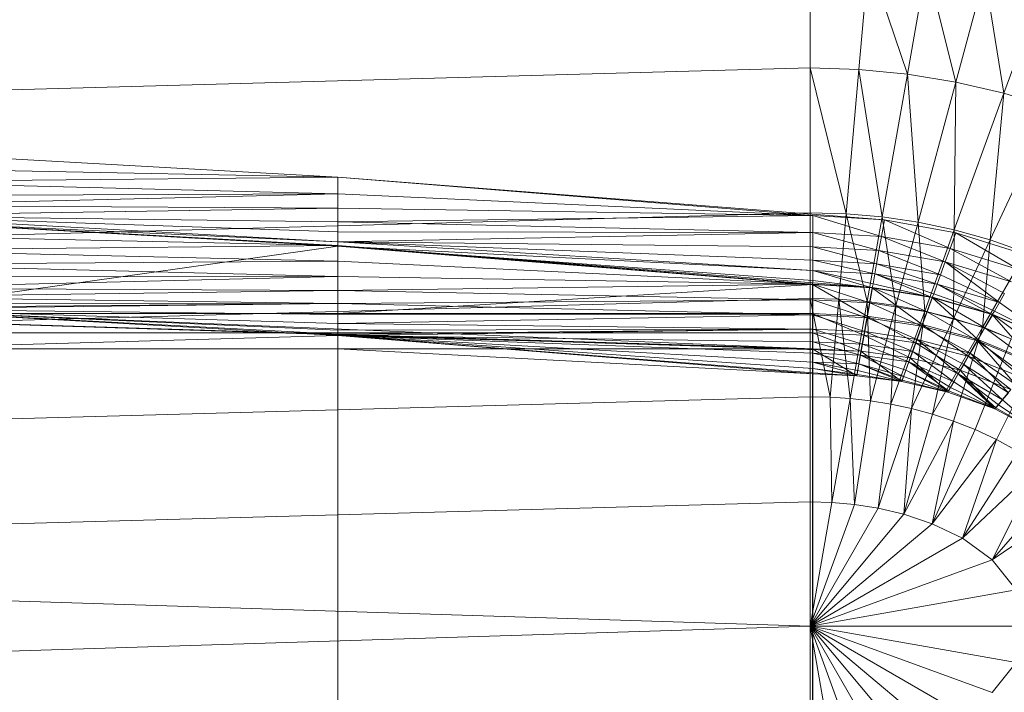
# Model space of a CAD drawing. Header units: metres. Extents: x 397.7 to 427.5, y 12.7 to 28.4.
# Tile 87 of 139: x 407.872 to 408.111, y 27.215 to 27.378. Entities that reach past the tile are written whole.
import ezdxf

# ---------------------------------------------------------------- set-up
doc = ezdxf.new("R2010")
doc.units = ezdxf.units.M
doc.layers.add('A-DETL-____-MBND', color=7, linetype='Continuous', lineweight=18)

# ---------------------------------------------------------------- blocks, each defined once
blk = doc.blocks.new('Family - Inodor P2-153136-05_CLI_AIGUA_P2')
at = {"layer": 'A-DETL-____-MBND', "color": 253, "true_color": 0xaaaaaa}
for p, q in [((0.51095, 0.36184), (0.51095, 0.33495)), ((0.52508, 0.36136), (0.52273, 0.33457)), ((0.53449, 0.33342), (0.52508, 0.36136)), ((0.53917, 0.35992), (0.53449, 0.33342)), ((0.54621, 0.3315), (0.53917, 0.35992)), ((0.55318, 0.35751), (0.54621, 0.3315)), ((0.55786, 0.32879), (0.55318, 0.35751)), ((0.56708, 0.35412), (0.55786, 0.32879)), ((0.51095, 0.33495), (0.00127, 0.32087)), ((0.52273, 0.33457), (0.51095, 0.33495)), ((0.51968, 0.29966), (0.51095, 0.33495)), ((0.51095, 0.33495), (0.51095, 0.29991)), ((0.52273, 0.33457), (0.51968, 0.29966)), ((0.53449, 0.33342), (0.52273, 0.33457)), ((0.5284, 0.29889), (0.52273, 0.33457)), ((0.53449, 0.33342), (0.5284, 0.29889)), ((0.54621, 0.3315), (0.53449, 0.33342)), ((0.53712, 0.29759), (0.53449, 0.33342)), ((0.54621, 0.3315), (0.53712, 0.29759)), ((0.54583, 0.29575), (0.54621, 0.3315)), ((0.55786, 0.32879), (0.54621, 0.3315)), ((0.55786, 0.32879), (0.54583, 0.29575)), ((0.55451, 0.29333), (0.55786, 0.32879)), ((0.5694, 0.32526), (0.55786, 0.32879)), ((0.5694, 0.32526), (0.55451, 0.29333)), ((0.39671, 0.30854), (0.28182, 0.31489)), ((0.39671, 0.30854), (0.28181, 0.31079)), ((0.39671, 0.30854), (0.28181, 0.31079)), ((0.39671, 0.30854), (0.28181, 0.30737)), ((0.28181, 0.30737), (0.39671, 0.30854)), ((0.3967, 0.30444), (0.28181, 0.30737)), ((0.3967, 0.30444), (0.28181, 0.30737)), ((0.3967, 0.30444), (0.39671, 0.30854)), ((0.3967, 0.30444), (0.39671, 0.30854)), ((0.5116, 0.2992), (0.39671, 0.30854)), ((0.52893, 0.29818), (0.39671, 0.30854)), ((0.5116, 0.2992), (0.39671, 0.30854)), ((0.3967, 0.30444), (0.28181, 0.30409)), ((0.28181, 0.30165), (0.3967, 0.30444)), ((0.28181, 0.30409), (0.3967, 0.30444)), ((0.28181, 0.30165), (0.3967, 0.30444)), ((0.5116, 0.2992), (0.3967, 0.30444)), ((0.3967, 0.30102), (0.3967, 0.30444)), ((0.5116, 0.2992), (0.3967, 0.30444)), ((0.3967, 0.30102), (0.3967, 0.30444)), ((0.3967, 0.30102), (0.28181, 0.30165)), ((0.3967, 0.30102), (0.28181, 0.30165)), ((0.3967, 0.30102), (0.28181, 0.2992)), ((0.28181, 0.2992), (0.3967, 0.30102)), ((0.5116, 0.2992), (0.3967, 0.30102)), ((0.3967, 0.29774), (0.3967, 0.30102)), ((0.5116, 0.2992), (0.3967, 0.30102)), ((0.3967, 0.29774), (0.3967, 0.30102)), ((0.51095, 0.29991), (0.00127, 0.28584)), ((0.3967, 0.29285), (0.28175, 0.2982)), ((0.3967, 0.29285), (0.28175, 0.2982)), ((0.39665, 0.29185), (0.28175, 0.2982)), ((0.39665, 0.29185), (0.28175, 0.2982)), ((0.39665, 0.29195), (0.28176, 0.29829)), ((0.3967, 0.29774), (0.28181, 0.2992)), ((0.3967, 0.29285), (0.28181, 0.2992)), ((0.3967, 0.29774), (0.28181, 0.2992)), ((0.3967, 0.29531), (0.28181, 0.2992)), ((0.3967, 0.29531), (0.28181, 0.2992)), ((0.3967, 0.29285), (0.28181, 0.2992)), ((0.5116, 0.2992), (0.3967, 0.29774)), ((0.3967, 0.29774), (0.5116, 0.2992)), ((0.51968, 0.29966), (0.51095, 0.29991)), ((0.51095, 0.29991), (0.51095, 0.27916)), ((0.52893, 0.29818), (0.5116, 0.2992)), ((0.52893, 0.29818), (0.5116, 0.2992)), ((0.52821, 0.29414), (0.5116, 0.2992)), ((0.5116, 0.2951), (0.5116, 0.2992)), ((0.52821, 0.29414), (0.5116, 0.2992)), ((0.5116, 0.2951), (0.5116, 0.2992)), ((0.51968, 0.29966), (0.51787, 0.27898)), ((0.5284, 0.29889), (0.51968, 0.29966)), ((0.52479, 0.27842), (0.51968, 0.29966)), ((0.5284, 0.29889), (0.52479, 0.27842)), ((0.52893, 0.29818), (0.52821, 0.29414)), ((0.52821, 0.29414), (0.52893, 0.29818)), ((0.53712, 0.29759), (0.5284, 0.29889)), ((0.53173, 0.27748), (0.5284, 0.29889)), ((0.54623, 0.29507), (0.52893, 0.29818)), ((0.54482, 0.29122), (0.52893, 0.29818)), ((0.54482, 0.29122), (0.52893, 0.29818)), ((0.3967, 0.29774), (0.3967, 0.29531)), ((0.5116, 0.2951), (0.3967, 0.29774)), ((0.5116, 0.2951), (0.3967, 0.29774)), ((0.3967, 0.29531), (0.3967, 0.29774)), ((0.53712, 0.29759), (0.53173, 0.27748)), ((0.54583, 0.29575), (0.53712, 0.29759)), ((0.53869, 0.27613), (0.53712, 0.29759)), ((0.54583, 0.29575), (0.53869, 0.27613)), ((0.54567, 0.27436), (0.54583, 0.29575)), ((0.55451, 0.29333), (0.54583, 0.29575)), ((0.39665, 0.29195), (0.28176, 0.29452)), ((0.39665, 0.29195), (0.28176, 0.29452)), ((0.3967, 0.29531), (0.3967, 0.29285)), ((0.5116, 0.2951), (0.3967, 0.29531)), ((0.5116, 0.2951), (0.3967, 0.29531)), ((0.3967, 0.29285), (0.3967, 0.29531)), ((0.5116, 0.2951), (0.3967, 0.29285)), ((0.3967, 0.29285), (0.5116, 0.2951)), ((0.52821, 0.29414), (0.5116, 0.2951)), ((0.52821, 0.29414), (0.5116, 0.2951)), ((0.52762, 0.29078), (0.5116, 0.2951)), ((0.5116, 0.29168), (0.5116, 0.2951)), ((0.52762, 0.29078), (0.5116, 0.2951)), ((0.5116, 0.29168), (0.5116, 0.2951)), ((0.52821, 0.29414), (0.52762, 0.29078)), ((0.52762, 0.29078), (0.52821, 0.29414)), ((0.54482, 0.29122), (0.52821, 0.29414)), ((0.54482, 0.29122), (0.52821, 0.29414)), ((0.54366, 0.28801), (0.52821, 0.29414)), ((0.54366, 0.28801), (0.52821, 0.29414)), ((0.54623, 0.29507), (0.54482, 0.29122)), ((0.54482, 0.29122), (0.54623, 0.29507)), ((0.55451, 0.29333), (0.54567, 0.27436)), ((0.56138, 0.28614), (0.54623, 0.29507)), ((0.56343, 0.28969), (0.54623, 0.29507)), ((0.56138, 0.28614), (0.54623, 0.29507)), ((0.55265, 0.27214), (0.55451, 0.29333)), ((0.56314, 0.29031), (0.55451, 0.29333)), ((0.39665, 0.29195), (0.28176, 0.29086)), ((0.28176, 0.29086), (0.39665, 0.29195)), ((0.39665, 0.29185), (0.28176, 0.27553)), ((0.28176, 0.27553), (0.39665, 0.29185)), ((0.39665, 0.28818), (0.28176, 0.29086)), ((0.39665, 0.28818), (0.28176, 0.29086)), ((0.3967, 0.29285), (0.39665, 0.29185)), ((0.39665, 0.29185), (0.3967, 0.29285)), ((0.39665, 0.28818), (0.39665, 0.29195)), ((0.5116, 0.28261), (0.39665, 0.29195)), ((0.39665, 0.28818), (0.39665, 0.29195)), ((0.52605, 0.28184), (0.39665, 0.29195)), ((0.5116, 0.28261), (0.39665, 0.29195)), ((0.5116, 0.28596), (0.39665, 0.29185)), ((0.5116, 0.28596), (0.39665, 0.29185)), ((0.5116, 0.28351), (0.39665, 0.29185)), ((0.5116, 0.28351), (0.39665, 0.29185)), ((0.51154, 0.28251), (0.39665, 0.29185)), ((0.51154, 0.28251), (0.39665, 0.29185)), ((0.39665, 0.27553), (0.39665, 0.29185)), ((0.39665, 0.27553), (0.39665, 0.29185)), ((0.5116, 0.29168), (0.3967, 0.29285)), ((0.5116, 0.28596), (0.3967, 0.29285)), ((0.5116, 0.29168), (0.3967, 0.29285)), ((0.5116, 0.2884), (0.3967, 0.29285)), ((0.5116, 0.2884), (0.3967, 0.29285)), ((0.5116, 0.28596), (0.3967, 0.29285)), ((0.52762, 0.29078), (0.5116, 0.29168)), ((0.5116, 0.29168), (0.5116, 0.2884)), ((0.52762, 0.29078), (0.5116, 0.29168)), ((0.52705, 0.28755), (0.5116, 0.29168)), ((0.52705, 0.28755), (0.5116, 0.29168)), ((0.5116, 0.2884), (0.5116, 0.29168)), ((0.52762, 0.29078), (0.52705, 0.28755)), ((0.52705, 0.28755), (0.52762, 0.29078)), ((0.54366, 0.28801), (0.52762, 0.29078)), ((0.54366, 0.28801), (0.52762, 0.29078)), ((0.54253, 0.28492), (0.52762, 0.29078)), ((0.54253, 0.28492), (0.52762, 0.29078)), ((0.54482, 0.29122), (0.54366, 0.28801)), ((0.54366, 0.28801), (0.54482, 0.29122)), ((0.56138, 0.28614), (0.54482, 0.29122)), ((0.55967, 0.28318), (0.54482, 0.29122)), ((0.56138, 0.28614), (0.54482, 0.29122)), ((0.55967, 0.28318), (0.54482, 0.29122)), ((0.5116, 0.2884), (0.5116, 0.28596)), ((0.52705, 0.28755), (0.5116, 0.2884)), ((0.52705, 0.28755), (0.5116, 0.2884)), ((0.52662, 0.28515), (0.5116, 0.2884)), ((0.52662, 0.28515), (0.5116, 0.2884)), ((0.5116, 0.28596), (0.5116, 0.2884)), ((0.56314, 0.29031), (0.55265, 0.27214)), ((0.39665, 0.28818), (0.28176, 0.28743)), ((0.28176, 0.28743), (0.39665, 0.28818)), ((0.39665, 0.28452), (0.28176, 0.28743)), ((0.39665, 0.28452), (0.28176, 0.28743)), ((0.5116, 0.28261), (0.39665, 0.28818)), ((0.39665, 0.28452), (0.39665, 0.28818)), ((0.5116, 0.28261), (0.39665, 0.28818)), ((0.39665, 0.28452), (0.39665, 0.28818)), ((0.5116, 0.28596), (0.5116, 0.28351)), ((0.52662, 0.28515), (0.5116, 0.28596)), ((0.52662, 0.28515), (0.5116, 0.28596)), ((0.5262, 0.28273), (0.5116, 0.28596)), ((0.52597, 0.28176), (0.5116, 0.28596)), ((0.5116, 0.28351), (0.5116, 0.28596)), ((0.5262, 0.28273), (0.5116, 0.28596)), ((0.52597, 0.28176), (0.5116, 0.28596)), ((0.52705, 0.28755), (0.52662, 0.28515)), ((0.52662, 0.28515), (0.52705, 0.28755)), ((0.54253, 0.28492), (0.52705, 0.28755)), ((0.5417, 0.28263), (0.52705, 0.28755)), ((0.54253, 0.28492), (0.52705, 0.28755)), ((0.5417, 0.28263), (0.52705, 0.28755)), ((0.54366, 0.28801), (0.54253, 0.28492)), ((0.54253, 0.28492), (0.54366, 0.28801)), ((0.55967, 0.28318), (0.54366, 0.28801)), ((0.55681, 0.27823), (0.54366, 0.28801)), ((0.55967, 0.28318), (0.54366, 0.28801)), ((0.55803, 0.28034), (0.54366, 0.28801)), ((0.55803, 0.28034), (0.54366, 0.28801)), ((0.55681, 0.27823), (0.54366, 0.28801)), ((0.39665, 0.28452), (0.28176, 0.28433)), ((0.28176, 0.28165), (0.39665, 0.28452)), ((0.28176, 0.28433), (0.39665, 0.28452)), ((0.28176, 0.28165), (0.39665, 0.28452)), ((0.5116, 0.28261), (0.39665, 0.28452)), ((0.5116, 0.28261), (0.39665, 0.28452)), ((0.39665, 0.28109), (0.39665, 0.28452)), ((0.39665, 0.28109), (0.39665, 0.28452)), ((0.5116, 0.28351), (0.51154, 0.28251)), ((0.51154, 0.28251), (0.5116, 0.28351)), ((0.52597, 0.28176), (0.5116, 0.28351)), ((0.52597, 0.28176), (0.5116, 0.28351)), ((0.52662, 0.28515), (0.5262, 0.28273)), ((0.5262, 0.28273), (0.52662, 0.28515)), ((0.5417, 0.28263), (0.52662, 0.28515)), ((0.54047, 0.27941), (0.52662, 0.28515)), ((0.5417, 0.28263), (0.52662, 0.28515)), ((0.54086, 0.28033), (0.52662, 0.28515)), ((0.54086, 0.28033), (0.52662, 0.28515)), ((0.54047, 0.27941), (0.52662, 0.28515)), ((0.54253, 0.28492), (0.5417, 0.28263)), ((0.5417, 0.28263), (0.54253, 0.28492)), ((0.55681, 0.27823), (0.54253, 0.28492)), ((0.55681, 0.27823), (0.54253, 0.28492)), ((0.51154, 0.26697), (0.00187, 0.28259)), ((0.52327, 0.26645), (0.00187, 0.28259)), ((0.51154, 0.26697), (0.00187, 0.28259)), ((0.39665, 0.28109), (0.28176, 0.28165)), ((0.39665, 0.28109), (0.28176, 0.28165)), ((0.5116, 0.28261), (0.39665, 0.28109)), ((0.39665, 0.28109), (0.5116, 0.28261)), ((0.51154, 0.28251), (0.39665, 0.27553)), ((0.39665, 0.27553), (0.51154, 0.28251)), ((0.52597, 0.28176), (0.51154, 0.28251)), ((0.52597, 0.28176), (0.51154, 0.28251)), ((0.52476, 0.27488), (0.51154, 0.28251)), ((0.51154, 0.27553), (0.51154, 0.28251)), ((0.52476, 0.27488), (0.51154, 0.28251)), ((0.51154, 0.27553), (0.51154, 0.28251)), ((0.52605, 0.28184), (0.5116, 0.28261)), ((0.52605, 0.28184), (0.5116, 0.28261)), ((0.52539, 0.27813), (0.5116, 0.28261)), ((0.5116, 0.27883), (0.5116, 0.28261)), ((0.52539, 0.27813), (0.5116, 0.28261)), ((0.5116, 0.27883), (0.5116, 0.28261)), ((0.52597, 0.28176), (0.52476, 0.27488)), ((0.52476, 0.27488), (0.52597, 0.28176)), ((0.52605, 0.28184), (0.52539, 0.27813)), ((0.52539, 0.27813), (0.52605, 0.28184)), ((0.5262, 0.28273), (0.52597, 0.28176)), ((0.52597, 0.28176), (0.5262, 0.28273)), ((0.54047, 0.27941), (0.52597, 0.28176)), ((0.54047, 0.27941), (0.52597, 0.28176)), ((0.53808, 0.27285), (0.52597, 0.28176)), ((0.53808, 0.27285), (0.52597, 0.28176)), ((0.54056, 0.27948), (0.52605, 0.28184)), ((0.53927, 0.27593), (0.52605, 0.28184)), ((0.53927, 0.27593), (0.52605, 0.28184)), ((0.54047, 0.27941), (0.5262, 0.28273)), ((0.54047, 0.27941), (0.5262, 0.28273)), ((0.5417, 0.28263), (0.54086, 0.28033)), ((0.54086, 0.28033), (0.5417, 0.28263)), ((0.55681, 0.27823), (0.5417, 0.28263)), ((0.55504, 0.27527), (0.5417, 0.28263)), ((0.55681, 0.27823), (0.5417, 0.28263)), ((0.55558, 0.27611), (0.5417, 0.28263)), ((0.55558, 0.27611), (0.5417, 0.28263)), ((0.55504, 0.27527), (0.5417, 0.28263)), ((0.51095, 0.27916), (0.00127, 0.26508)), ((0.39665, 0.28109), (0.28176, 0.27948)), ((0.28176, 0.27948), (0.39665, 0.28109)), ((0.39665, 0.27799), (0.28176, 0.27948)), ((0.39665, 0.27799), (0.28176, 0.27948)), ((0.5116, 0.27883), (0.39665, 0.28109)), ((0.39665, 0.27799), (0.39665, 0.28109)), ((0.5116, 0.27883), (0.39665, 0.28109)), ((0.39665, 0.27799), (0.39665, 0.28109)), ((0.5116, 0.27883), (0.39665, 0.27799)), ((0.39665, 0.27799), (0.5116, 0.27883)), ((0.51787, 0.27898), (0.51095, 0.27916)), ((0.5158, 0.25528), (0.51095, 0.27916)), ((0.51095, 0.27916), (0.51095, 0.25539)), ((0.52539, 0.27813), (0.5116, 0.27883)), ((0.52539, 0.27813), (0.5116, 0.27883)), ((0.52475, 0.27452), (0.5116, 0.27883)), ((0.5116, 0.27518), (0.5116, 0.27883)), ((0.52475, 0.27452), (0.5116, 0.27883)), ((0.5116, 0.27518), (0.5116, 0.27883)), ((0.51787, 0.27898), (0.5158, 0.25528)), ((0.52479, 0.27842), (0.51787, 0.27898)), ((0.52066, 0.25495), (0.51787, 0.27898)), ((0.54047, 0.27941), (0.53808, 0.27285)), ((0.53808, 0.27285), (0.54047, 0.27941)), ((0.54056, 0.27948), (0.53927, 0.27593)), ((0.53927, 0.27593), (0.54056, 0.27948)), ((0.54086, 0.28033), (0.54047, 0.27941)), ((0.54047, 0.27941), (0.54086, 0.28033)), ((0.55504, 0.27527), (0.54047, 0.27941)), ((0.55504, 0.27527), (0.54047, 0.27941)), ((0.55155, 0.26923), (0.54047, 0.27941)), ((0.55155, 0.26923), (0.54047, 0.27941)), ((0.55325, 0.27206), (0.54056, 0.27948)), ((0.55513, 0.27532), (0.54056, 0.27948)), ((0.55325, 0.27206), (0.54056, 0.27948)), ((0.55504, 0.27527), (0.54086, 0.28033)), ((0.55504, 0.27527), (0.54086, 0.28033)), ((0.55803, 0.28034), (0.55681, 0.27823)), ((0.55681, 0.27823), (0.55803, 0.28034)), ((0.39665, 0.27799), (0.28176, 0.27788)), ((0.28176, 0.2769), (0.39665, 0.27799)), ((0.28176, 0.27788), (0.39665, 0.27799)), ((0.28176, 0.27659), (0.39665, 0.27799)), ((0.28176, 0.2769), (0.39665, 0.27799)), ((0.28176, 0.27659), (0.39665, 0.27799)), ((0.51154, 0.26697), (0.28176, 0.27659)), ((0.51154, 0.26697), (0.28176, 0.27659)), ((0.39665, 0.27024), (0.28176, 0.27659)), ((0.39665, 0.27024), (0.28176, 0.27659)), ((0.28176, 0.27659), (0.39665, 0.27024)), ((0.39665, 0.27531), (0.28176, 0.27659)), ((0.39665, 0.27531), (0.28176, 0.27659)), ((0.39665, 0.27314), (0.28176, 0.27659)), ((0.39665, 0.27314), (0.28176, 0.27659)), ((0.39665, 0.27154), (0.28176, 0.27659)), ((0.39665, 0.27154), (0.28176, 0.27659)), ((0.39665, 0.27056), (0.28176, 0.27659)), ((0.39665, 0.27056), (0.28176, 0.27659)), ((0.39665, 0.27024), (0.28176, 0.27659)), ((0.5116, 0.27518), (0.39665, 0.27799)), ((0.39665, 0.27531), (0.39665, 0.27799)), ((0.5116, 0.27518), (0.39665, 0.27799)), ((0.39665, 0.27531), (0.39665, 0.27799)), ((0.52479, 0.27842), (0.52066, 0.25495)), ((0.52539, 0.27813), (0.52475, 0.27452)), ((0.52475, 0.27452), (0.52539, 0.27813)), ((0.53173, 0.27748), (0.52479, 0.27842)), ((0.52555, 0.2544), (0.52479, 0.27842)), ((0.53927, 0.27593), (0.52539, 0.27813)), ((0.53927, 0.27593), (0.52539, 0.27813)), ((0.53802, 0.2725), (0.52539, 0.27813)), ((0.53802, 0.2725), (0.52539, 0.27813)), ((0.53173, 0.27748), (0.52555, 0.2544)), ((0.53049, 0.2536), (0.53173, 0.27748)), ((0.53869, 0.27613), (0.53173, 0.27748)), ((0.55681, 0.27823), (0.55558, 0.27611)), ((0.55558, 0.27611), (0.55681, 0.27823)), ((0.56951, 0.26903), (0.55681, 0.27823)), ((0.56951, 0.26903), (0.55681, 0.27823)), ((0.39665, 0.27553), (0.28176, 0.27553)), ((0.39665, 0.27553), (0.28176, 0.27553)), ((0.51154, 0.27553), (0.39665, 0.27553)), ((0.39665, 0.27553), (0.39665, 0.27086)), ((0.51154, 0.27553), (0.39665, 0.27553)), ((0.39665, 0.27086), (0.39665, 0.27553)), ((0.5116, 0.27518), (0.39665, 0.27531)), ((0.39665, 0.27531), (0.39665, 0.27314)), ((0.5116, 0.27518), (0.39665, 0.27531)), ((0.39665, 0.27314), (0.39665, 0.27531)), ((0.5116, 0.27518), (0.39665, 0.27314)), ((0.39665, 0.27314), (0.5116, 0.27518)), ((0.52476, 0.27488), (0.51154, 0.27553)), ((0.51154, 0.27553), (0.51154, 0.27086)), ((0.52476, 0.27488), (0.51154, 0.27553)), ((0.52395, 0.27028), (0.51154, 0.27553)), ((0.52395, 0.27028), (0.51154, 0.27553)), ((0.51154, 0.27086), (0.51154, 0.27553)), ((0.52475, 0.27452), (0.5116, 0.27518)), ((0.52475, 0.27452), (0.5116, 0.27518)), ((0.52416, 0.27114), (0.5116, 0.27518)), ((0.5116, 0.27175), (0.5116, 0.27518)), ((0.52416, 0.27114), (0.5116, 0.27518)), ((0.5116, 0.27175), (0.5116, 0.27518)), ((0.52476, 0.27488), (0.52395, 0.27028)), ((0.52395, 0.27028), (0.52476, 0.27488)), ((0.52475, 0.27452), (0.52416, 0.27114)), ((0.52416, 0.27114), (0.52475, 0.27452)), ((0.53802, 0.2725), (0.52475, 0.27452)), ((0.53802, 0.2725), (0.52475, 0.27452)), ((0.53684, 0.26927), (0.52475, 0.27452)), ((0.53684, 0.26927), (0.52475, 0.27452)), ((0.53808, 0.27285), (0.52476, 0.27488)), ((0.53808, 0.27285), (0.52476, 0.27488)), ((0.53648, 0.26846), (0.52476, 0.27488)), ((0.53648, 0.26846), (0.52476, 0.27488)), ((0.53869, 0.27613), (0.53049, 0.2536)), ((0.53549, 0.25254), (0.53869, 0.27613)), ((0.54567, 0.27436), (0.53549, 0.25254)), ((0.53927, 0.27593), (0.53802, 0.2725)), ((0.53802, 0.2725), (0.53927, 0.27593)), ((0.54567, 0.27436), (0.53869, 0.27613)), ((0.55325, 0.27206), (0.53927, 0.27593)), ((0.55142, 0.26889), (0.53927, 0.27593)), ((0.55325, 0.27206), (0.53927, 0.27593)), ((0.55142, 0.26889), (0.53927, 0.27593)), ((0.54056, 0.25119), (0.54567, 0.27436)), ((0.55265, 0.27214), (0.54567, 0.27436)), ((0.55504, 0.27527), (0.55155, 0.26923)), ((0.55155, 0.26923), (0.55504, 0.27527)), ((0.55513, 0.27532), (0.55325, 0.27206)), ((0.55325, 0.27206), (0.55513, 0.27532)), ((0.55558, 0.27611), (0.55504, 0.27527)), ((0.55504, 0.27527), (0.55558, 0.27611)), ((0.56951, 0.26903), (0.55504, 0.27527)), ((0.56503, 0.26369), (0.55504, 0.27527)), ((0.56951, 0.26903), (0.55504, 0.27527)), ((0.56503, 0.26369), (0.55504, 0.27527)), ((0.5672, 0.26618), (0.55513, 0.27532)), ((0.56962, 0.26907), (0.55513, 0.27532)), ((0.5672, 0.26618), (0.55513, 0.27532)), ((0.56951, 0.26903), (0.55558, 0.27611)), ((0.56951, 0.26903), (0.55558, 0.27611)), ((0.39665, 0.27314), (0.39665, 0.27154)), ((0.5116, 0.27175), (0.39665, 0.27314)), ((0.5116, 0.27175), (0.39665, 0.27314)), ((0.39665, 0.27154), (0.39665, 0.27314)), ((0.5116, 0.27175), (0.39665, 0.27154)), ((0.39665, 0.27056), (0.5116, 0.27175)), ((0.39665, 0.27154), (0.5116, 0.27175)), ((0.39665, 0.27024), (0.5116, 0.27175)), ((0.39665, 0.27056), (0.5116, 0.27175)), ((0.39665, 0.27024), (0.5116, 0.27175)), ((0.52416, 0.27114), (0.5116, 0.27175)), ((0.52416, 0.27114), (0.5116, 0.27175)), ((0.52362, 0.26809), (0.5116, 0.27175)), ((0.5116, 0.26864), (0.5116, 0.27175)), ((0.52362, 0.26809), (0.5116, 0.27175)), ((0.5116, 0.26864), (0.5116, 0.27175)), ((0.53808, 0.27285), (0.53648, 0.26846)), ((0.53648, 0.26846), (0.53808, 0.27285)), ((0.53802, 0.2725), (0.53684, 0.26927)), ((0.53684, 0.26927), (0.53802, 0.2725)), ((0.55142, 0.26889), (0.53802, 0.2725)), ((0.5497, 0.26592), (0.53802, 0.2725)), ((0.55142, 0.26889), (0.53802, 0.2725)), ((0.5497, 0.26592), (0.53802, 0.2725)), ((0.55155, 0.26923), (0.53808, 0.27285)), ((0.55155, 0.26923), (0.53808, 0.27285)), ((0.54921, 0.26518), (0.53808, 0.27285)), ((0.54921, 0.26518), (0.53808, 0.27285)), ((0.55265, 0.27214), (0.54056, 0.25119)), ((0.54568, 0.24951), (0.55265, 0.27214)), ((0.55325, 0.27206), (0.55142, 0.26889)), ((0.55142, 0.26889), (0.55325, 0.27206)), ((0.55962, 0.26942), (0.55265, 0.27214)), ((0.5672, 0.26618), (0.55325, 0.27206)), ((0.56484, 0.26338), (0.55325, 0.27206)), ((0.5672, 0.26618), (0.55325, 0.27206)), ((0.56484, 0.26338), (0.55325, 0.27206)), ((0.28176, 0.27086), (0.39665, 0.27086)), ((0.39665, 0.27086), (0.28176, 0.27086)), ((0.39665, 0.27024), (0.28176, 0.26697)), ((0.28176, 0.26697), (0.39665, 0.27024)), ((0.39665, 0.27154), (0.39665, 0.27056)), ((0.39665, 0.27056), (0.39665, 0.27154)), ((0.39665, 0.27086), (0.51154, 0.27086)), ((0.39665, 0.27086), (0.39665, 0.26697)), ((0.51154, 0.27086), (0.39665, 0.27086)), ((0.39665, 0.27086), (0.39665, 0.26697)), ((0.39665, 0.27056), (0.39665, 0.27024)), ((0.39665, 0.27024), (0.39665, 0.27056)), ((0.5116, 0.2609), (0.39665, 0.27024)), ((0.39665, 0.27024), (0.39665, 0.26697)), ((0.51154, 0.26697), (0.39665, 0.27024)), ((0.39665, 0.27024), (0.51154, 0.26697)), ((0.39665, 0.27024), (0.5116, 0.2609)), ((0.5116, 0.26864), (0.39665, 0.27024)), ((0.5116, 0.26864), (0.39665, 0.27024)), ((0.5116, 0.26597), (0.39665, 0.27024)), ((0.5116, 0.26597), (0.39665, 0.27024)), ((0.5116, 0.2638), (0.39665, 0.27024)), ((0.5116, 0.2638), (0.39665, 0.27024)), ((0.5116, 0.2622), (0.39665, 0.27024)), ((0.5116, 0.2622), (0.39665, 0.27024)), ((0.5116, 0.26122), (0.39665, 0.27024)), ((0.5116, 0.26122), (0.39665, 0.27024)), ((0.5116, 0.2609), (0.39665, 0.27024)), ((0.52395, 0.27028), (0.51154, 0.27086)), ((0.51154, 0.27086), (0.51154, 0.26697)), ((0.52395, 0.27028), (0.51154, 0.27086)), ((0.52327, 0.26645), (0.51154, 0.27086)), ((0.52327, 0.26645), (0.51154, 0.27086)), ((0.51154, 0.26697), (0.51154, 0.27086)), ((0.52395, 0.27028), (0.52327, 0.26645)), ((0.52327, 0.26645), (0.52395, 0.27028)), ((0.52416, 0.27114), (0.52362, 0.26809)), ((0.52362, 0.26809), (0.52416, 0.27114)), ((0.53648, 0.26846), (0.52395, 0.27028)), ((0.53648, 0.26846), (0.52395, 0.27028)), ((0.53515, 0.2648), (0.52395, 0.27028)), ((0.53515, 0.2648), (0.52395, 0.27028)), ((0.53684, 0.26927), (0.52416, 0.27114)), ((0.53684, 0.26927), (0.52416, 0.27114)), ((0.53578, 0.26636), (0.52416, 0.27114)), ((0.53578, 0.26636), (0.52416, 0.27114)), ((0.53684, 0.26927), (0.53578, 0.26636)), ((0.53578, 0.26636), (0.53684, 0.26927)), ((0.5497, 0.26592), (0.53684, 0.26927)), ((0.54681, 0.26091), (0.53684, 0.26927)), ((0.5497, 0.26592), (0.53684, 0.26927)), ((0.54815, 0.26323), (0.53684, 0.26927)), ((0.54815, 0.26323), (0.53684, 0.26927)), ((0.54681, 0.26091), (0.53684, 0.26927)), ((0.55155, 0.26923), (0.54921, 0.26518)), ((0.54921, 0.26518), (0.55155, 0.26923)), ((0.55086, 0.24748), (0.55962, 0.26942)), ((0.56503, 0.26369), (0.55155, 0.26923)), ((0.56202, 0.26011), (0.55155, 0.26923)), ((0.56503, 0.26369), (0.55155, 0.26923)), ((0.56202, 0.26011), (0.55155, 0.26923)), ((0.28176, 0.26697), (0.39665, 0.26697)), ((0.39665, 0.26697), (0.28176, 0.26697)), ((0.39665, 0.26697), (0.28176, 0.26697)), ((0.39665, 0.26697), (0.28176, 0.26697)), ((0.39665, 0.26697), (0.5116, 0.2609)), ((0.5116, 0.2609), (0.39665, 0.26697)), ((0.39665, 0.26697), (0.51154, 0.26697)), ((0.39665, 0.26697), (0.51154, 0.26697)), ((0.39665, 0.13288), (0.39665, 0.26697)), ((0.51154, 0.26697), (0.39665, 0.26697)), ((0.5116, 0.2609), (0.39665, 0.26697)), ((0.39665, 0.13288), (0.39665, 0.26697)), ((0.39665, 0.26697), (0.5116, 0.2609)), ((0.51154, 0.26697), (0.39665, 0.26697)), ((0.39665, 0.26697), (0.39665, 0.13288)), ((0.51154, 0.26697), (0.39665, 0.26697)), ((0.39665, 0.26697), (0.39665, 0.13288)), ((0.51154, 0.26697), (0.5116, 0.2609)), ((0.52327, 0.26645), (0.51154, 0.26697)), ((0.51154, 0.26697), (0.5116, 0.2609)), ((0.52327, 0.26645), (0.51154, 0.26697)), ((0.52228, 0.26047), (0.51154, 0.26697)), ((0.52228, 0.26047), (0.51154, 0.26697)), ((0.5116, 0.2609), (0.51154, 0.26697)), ((0.52327, 0.26645), (0.51154, 0.26697)), ((0.51154, 0.26697), (0.51154, 0.13288)), ((0.52327, 0.26645), (0.51154, 0.26697)), ((0.51154, 0.13288), (0.51154, 0.26697)), ((0.52362, 0.26809), (0.5116, 0.26864)), ((0.5116, 0.26864), (0.5116, 0.26597)), ((0.52362, 0.26809), (0.5116, 0.26864)), ((0.52316, 0.26545), (0.5116, 0.26864)), ((0.52316, 0.26545), (0.5116, 0.26864)), ((0.5116, 0.26597), (0.5116, 0.26864)), ((0.52362, 0.26809), (0.52316, 0.26545)), ((0.52316, 0.26545), (0.52362, 0.26809)), ((0.53578, 0.26636), (0.52362, 0.26809)), ((0.53578, 0.26636), (0.52362, 0.26809)), ((0.53487, 0.26384), (0.52362, 0.26809)), ((0.53487, 0.26384), (0.52362, 0.26809)), ((0.53648, 0.26846), (0.53515, 0.2648)), ((0.53515, 0.2648), (0.53648, 0.26846)), ((0.54921, 0.26518), (0.53648, 0.26846)), ((0.54921, 0.26518), (0.53648, 0.26846)), ((0.54726, 0.26181), (0.53648, 0.26846)), ((0.54726, 0.26181), (0.53648, 0.26846)), ((0.55142, 0.26889), (0.5497, 0.26592)), ((0.5497, 0.26592), (0.55142, 0.26889)), ((0.56484, 0.26338), (0.55142, 0.26889)), ((0.56065, 0.25837), (0.55142, 0.26889)), ((0.56484, 0.26338), (0.55142, 0.26889)), ((0.56264, 0.26075), (0.55142, 0.26889)), ((0.56264, 0.26075), (0.55142, 0.26889)), ((0.56065, 0.25837), (0.55142, 0.26889)), ((0.5116, 0.26597), (0.5116, 0.2638)), ((0.52316, 0.26545), (0.5116, 0.26597)), ((0.52316, 0.26545), (0.5116, 0.26597)), ((0.52278, 0.26332), (0.5116, 0.26597)), ((0.52278, 0.26332), (0.5116, 0.26597)), ((0.5116, 0.2638), (0.5116, 0.26597)), ((0.52327, 0.26645), (0.52228, 0.26047)), ((0.52228, 0.26047), (0.52327, 0.26645)), ((0.52316, 0.26545), (0.52278, 0.26332)), ((0.52278, 0.26332), (0.52316, 0.26545)), ((0.53487, 0.26384), (0.52316, 0.26545)), ((0.53487, 0.26384), (0.52316, 0.26545)), ((0.53412, 0.2618), (0.52316, 0.26545)), ((0.53358, 0.2603), (0.52316, 0.26545)), ((0.53412, 0.2618), (0.52316, 0.26545)), ((0.53358, 0.2603), (0.52316, 0.26545)), ((0.53515, 0.2648), (0.52327, 0.26645)), ((0.53313, 0.25908), (0.52327, 0.26645)), ((0.53313, 0.25908), (0.52327, 0.26645)), ((0.53515, 0.2648), (0.52327, 0.26645)), ((0.52327, 0.26645), (0.53515, 0.2648)), ((0.53515, 0.2648), (0.53313, 0.25908)), ((0.53313, 0.25908), (0.53515, 0.2648)), ((0.53578, 0.26636), (0.53487, 0.26384)), ((0.53487, 0.26384), (0.53578, 0.26636)), ((0.54726, 0.26181), (0.53515, 0.2648)), ((0.54428, 0.25653), (0.53515, 0.2648)), ((0.54428, 0.25653), (0.53515, 0.2648)), ((0.54726, 0.26181), (0.53515, 0.2648)), ((0.53515, 0.2648), (0.54726, 0.26181)), ((0.54681, 0.26091), (0.53578, 0.26636)), ((0.54573, 0.25903), (0.53578, 0.26636)), ((0.54681, 0.26091), (0.53578, 0.26636)), ((0.54573, 0.25903), (0.53578, 0.26636)), ((0.54921, 0.26518), (0.54726, 0.26181)), ((0.54726, 0.26181), (0.54921, 0.26518)), ((0.5497, 0.26592), (0.54815, 0.26323)), ((0.54815, 0.26323), (0.5497, 0.26592)), ((0.56202, 0.26011), (0.54921, 0.26518)), ((0.55952, 0.25712), (0.54921, 0.26518)), ((0.56202, 0.26011), (0.54921, 0.26518)), ((0.55952, 0.25712), (0.54921, 0.26518)), ((0.56065, 0.25837), (0.5497, 0.26592)), ((0.55892, 0.25632), (0.5497, 0.26592)), ((0.56065, 0.25837), (0.5497, 0.26592)), ((0.55892, 0.25632), (0.5497, 0.26592)), ((0.55607, 0.24503), (0.56654, 0.26617)), ((0.5116, 0.2638), (0.5116, 0.2622)), ((0.52278, 0.26332), (0.5116, 0.2638)), ((0.52278, 0.26332), (0.5116, 0.2638)), ((0.5225, 0.26174), (0.5116, 0.2638)), ((0.52233, 0.26077), (0.5116, 0.2638)), ((0.5116, 0.2622), (0.5116, 0.2638)), ((0.5225, 0.26174), (0.5116, 0.2638)), ((0.52233, 0.26077), (0.5116, 0.2638)), ((0.5116, 0.2622), (0.5116, 0.26122)), ((0.52233, 0.26077), (0.5116, 0.2622)), ((0.52228, 0.26047), (0.5116, 0.2622)), ((0.5116, 0.26122), (0.5116, 0.2622)), ((0.52233, 0.26077), (0.5116, 0.2622)), ((0.52228, 0.26047), (0.5116, 0.2622)), ((0.52278, 0.26332), (0.5225, 0.26174)), ((0.5225, 0.26174), (0.52278, 0.26332)), ((0.53358, 0.2603), (0.52278, 0.26332)), ((0.53313, 0.25908), (0.52278, 0.26332)), ((0.53358, 0.2603), (0.52278, 0.26332)), ((0.53324, 0.25938), (0.52278, 0.26332)), ((0.53324, 0.25938), (0.52278, 0.26332)), ((0.53313, 0.25908), (0.52278, 0.26332)), ((0.53487, 0.26384), (0.53412, 0.2618)), ((0.53412, 0.2618), (0.53487, 0.26384)), ((0.54573, 0.25903), (0.53487, 0.26384)), ((0.54444, 0.2568), (0.53487, 0.26384)), ((0.54573, 0.25903), (0.53487, 0.26384)), ((0.54493, 0.25765), (0.53487, 0.26384)), ((0.54493, 0.25765), (0.53487, 0.26384)), ((0.54444, 0.2568), (0.53487, 0.26384)), ((0.54815, 0.26323), (0.54681, 0.26091)), ((0.54681, 0.26091), (0.54815, 0.26323)), ((0.55892, 0.25632), (0.54815, 0.26323)), ((0.55753, 0.25466), (0.54815, 0.26323)), ((0.55892, 0.25632), (0.54815, 0.26323)), ((0.55753, 0.25466), (0.54815, 0.26323)), ((0.5116, 0.26122), (0.5116, 0.2609)), ((0.52228, 0.26047), (0.5116, 0.26122)), ((0.52228, 0.26047), (0.5116, 0.26122)), ((0.5116, 0.2609), (0.5116, 0.26122)), ((0.5116, 0.13894), (0.5116, 0.2609)), ((0.52228, 0.26047), (0.5116, 0.2609)), ((0.5116, 0.13894), (0.5116, 0.2609)), ((0.5116, 0.2609), (0.52228, 0.26047)), ((0.5116, 0.2609), (0.52228, 0.26047)), ((0.52228, 0.26047), (0.5116, 0.2609)), ((0.52233, 0.26077), (0.52228, 0.26047)), ((0.52228, 0.26047), (0.52233, 0.26077)), ((0.53313, 0.25908), (0.52228, 0.26047)), ((0.52228, 0.26047), (0.53313, 0.25908)), ((0.53313, 0.25908), (0.52228, 0.26047)), ((0.53313, 0.25908), (0.52228, 0.26047)), ((0.5225, 0.26174), (0.52233, 0.26077)), ((0.52233, 0.26077), (0.5225, 0.26174)), ((0.53313, 0.25908), (0.52233, 0.26077)), ((0.53313, 0.25908), (0.52233, 0.26077)), ((0.53313, 0.25908), (0.5225, 0.26174)), ((0.53313, 0.25908), (0.5225, 0.26174)), ((0.53358, 0.2603), (0.53324, 0.25938)), ((0.53324, 0.25938), (0.53358, 0.2603)), ((0.53412, 0.2618), (0.53358, 0.2603)), ((0.53358, 0.2603), (0.53412, 0.2618)), ((0.54428, 0.25653), (0.53358, 0.2603)), ((0.54428, 0.25653), (0.53358, 0.2603)), ((0.54444, 0.2568), (0.53412, 0.2618)), ((0.54428, 0.25653), (0.53412, 0.2618)), ((0.54444, 0.2568), (0.53412, 0.2618)), ((0.54428, 0.25653), (0.53412, 0.2618)), ((0.54726, 0.26181), (0.54428, 0.25653)), ((0.54428, 0.25653), (0.54726, 0.26181)), ((0.54681, 0.26091), (0.54573, 0.25903)), ((0.54573, 0.25903), (0.54681, 0.26091)), ((0.55753, 0.25466), (0.54681, 0.26091)), ((0.55567, 0.25244), (0.54681, 0.26091)), ((0.55753, 0.25466), (0.54681, 0.26091)), ((0.5565, 0.25343), (0.54681, 0.26091)), ((0.5565, 0.25343), (0.54681, 0.26091)), ((0.55587, 0.25268), (0.54681, 0.26091)), ((0.55587, 0.25268), (0.54681, 0.26091)), ((0.55567, 0.25244), (0.54681, 0.26091)), ((0.55952, 0.25712), (0.54726, 0.26181)), ((0.55567, 0.25244), (0.54726, 0.26181)), ((0.55567, 0.25244), (0.54726, 0.26181)), ((0.55952, 0.25712), (0.54726, 0.26181)), ((0.54726, 0.26181), (0.55952, 0.25712)), ((0.53324, 0.25938), (0.53313, 0.25908)), ((0.53313, 0.25908), (0.53324, 0.25938)), ((0.54428, 0.25653), (0.53313, 0.25908)), ((0.53313, 0.25908), (0.54428, 0.25653)), ((0.54428, 0.25653), (0.53313, 0.25908)), ((0.54428, 0.25653), (0.53313, 0.25908)), ((0.54428, 0.25653), (0.53324, 0.25938)), ((0.54428, 0.25653), (0.53324, 0.25938)), ((0.54493, 0.25765), (0.54444, 0.2568)), ((0.54444, 0.2568), (0.54493, 0.25765)), ((0.54573, 0.25903), (0.54493, 0.25765)), ((0.54493, 0.25765), (0.54573, 0.25903)), ((0.55567, 0.25244), (0.54493, 0.25765)), ((0.55567, 0.25244), (0.54493, 0.25765)), ((0.55567, 0.25244), (0.54573, 0.25903)), ((0.55567, 0.25244), (0.54573, 0.25903)), ((0.51095, 0.25539), (0.00127, 0.24131)), ((0.5158, 0.25528), (0.51095, 0.25539)), ((0.51095, 0.22997), (0.51095, 0.25539)), ((0.52066, 0.25495), (0.5158, 0.25528)), ((0.51623, 0.22982), (0.5158, 0.25528)), ((0.52066, 0.25495), (0.51623, 0.22982)), ((0.52555, 0.2544), (0.52066, 0.25495)), ((0.52166, 0.22933), (0.52066, 0.25495)), ((0.54444, 0.2568), (0.54428, 0.25653)), ((0.54428, 0.25653), (0.54444, 0.2568)), ((0.55567, 0.25244), (0.54428, 0.25653)), ((0.54428, 0.25653), (0.55567, 0.25244)), ((0.55567, 0.25244), (0.54428, 0.25653)), ((0.55567, 0.25244), (0.54428, 0.25653)), ((0.55567, 0.25244), (0.54444, 0.2568)), ((0.55567, 0.25244), (0.54444, 0.2568)), ((0.55952, 0.25712), (0.55567, 0.25244)), ((0.55567, 0.25244), (0.55952, 0.25712)), ((0.55892, 0.25632), (0.55753, 0.25466)), ((0.55753, 0.25466), (0.55892, 0.25632)), ((0.52555, 0.2544), (0.52166, 0.22933)), ((0.53049, 0.2536), (0.52555, 0.2544)), ((0.52742, 0.22843), (0.53049, 0.2536)), ((0.53549, 0.25254), (0.52742, 0.22843)), ((0.53549, 0.25254), (0.53049, 0.2536)), ((0.53366, 0.22697), (0.53549, 0.25254)), ((0.54056, 0.25119), (0.53549, 0.25254)), ((0.55587, 0.25268), (0.55567, 0.25244)), ((0.55567, 0.25244), (0.55587, 0.25268)), ((0.5565, 0.25343), (0.55587, 0.25268)), ((0.55587, 0.25268), (0.5565, 0.25343)), ((0.56699, 0.2464), (0.55587, 0.25268)), ((0.56699, 0.2464), (0.55587, 0.25268)), ((0.55753, 0.25466), (0.5565, 0.25343)), ((0.5565, 0.25343), (0.55753, 0.25466)), ((0.56699, 0.2464), (0.5565, 0.25343)), ((0.56699, 0.2464), (0.5565, 0.25343)), ((0.56699, 0.2464), (0.55753, 0.25466)), ((0.56699, 0.2464), (0.55753, 0.25466)), ((0.54056, 0.25119), (0.53366, 0.22697)), ((0.54568, 0.24951), (0.54056, 0.25119)), ((0.55567, 0.25244), (0.56699, 0.2464)), ((0.56699, 0.2464), (0.55567, 0.25244)), ((0.56699, 0.2464), (0.55567, 0.25244)), ((0.56699, 0.2464), (0.55567, 0.25244)), ((0.54568, 0.24951), (0.53366, 0.22697)), ((0.54048, 0.22469), (0.54568, 0.24951)), ((0.55086, 0.24748), (0.54568, 0.24951)), ((0.55086, 0.24748), (0.54048, 0.22469)), ((0.55607, 0.24503), (0.55086, 0.24748)), ((0.55607, 0.24503), (0.54048, 0.22469)), ((0.54779, 0.22118), (0.55607, 0.24503)), ((0.56126, 0.24213), (0.55607, 0.24503)), ((0.56126, 0.24213), (0.54779, 0.22118)), ((0.56637, 0.23872), (0.54779, 0.22118)), ((0.55503, 0.21596), (0.56637, 0.23872)), ((0.5713, 0.23475), (0.55503, 0.21596)), ((0.51095, 0.22997), (0.00127, 0.2159)), ((0.51623, 0.22982), (0.51095, 0.22997)), ((0.51095, 0.19991), (0.51095, 0.22997)), ((0.51623, 0.22982), (0.51095, 0.19991)), ((0.52166, 0.22933), (0.51095, 0.19991)), ((0.52166, 0.22933), (0.51623, 0.22982)), ((0.52742, 0.22843), (0.52166, 0.22933)), ((0.57592, 0.23021), (0.55503, 0.21596)), ((0.52742, 0.22843), (0.51095, 0.19991)), ((0.53366, 0.22697), (0.51095, 0.19991)), ((0.53366, 0.22697), (0.52742, 0.22843)), ((0.54048, 0.22469), (0.53366, 0.22697)), ((0.54048, 0.22469), (0.51095, 0.19991)), ((0.54779, 0.22118), (0.54048, 0.22469)), ((0.54779, 0.22118), (0.51095, 0.19991)), ((0.55503, 0.21596), (0.54779, 0.22118)), ((0.51095, 0.19991), (0.00127, 0.2159)), ((0.55503, 0.21596), (0.51095, 0.19991)), ((0.5608, 0.2087), (0.55503, 0.21596)), ((0.5608, 0.2087), (0.51095, 0.19991)), ((0.51095, 0.19991), (0.00127, 0.18393)), ((0.56308, 0.19991), (0.51095, 0.19991)), ((0.5608, 0.19112), (0.51095, 0.19991)), ((0.55503, 0.18387), (0.51095, 0.19991)), ((0.51095, 0.19991), (0.51095, 0.16986)), ((0.54779, 0.17865), (0.51095, 0.19991)), ((0.54048, 0.17514), (0.51095, 0.19991)), ((0.53366, 0.17286), (0.51095, 0.19991)), ((0.52742, 0.17139), (0.51095, 0.19991)), ((0.52166, 0.1705), (0.51095, 0.19991)), ((0.51623, 0.17001), (0.51095, 0.19991)), ((0.5608, 0.19112), (0.55503, 0.18387))]:
    blk.add_line(p, q, dxfattribs=at)
blk = doc.blocks.new('LONDR55-XX_ZZ-ARQ-CAA-M3D-Londres55_ifc-1-05_CLI_AIGUA_P2')
at = {"layer": 'A-DETL-____-MBND', "color": 253, "lineweight": 18, "true_color": 0xaaaaaa}
blk.add_blockref('Family - Inodor P2-153136-05_CLI_AIGUA_P2', (407.55268, 27.03126), dxfattribs=at)

msp = doc.modelspace()

# ---------------------------------------------------------------- block references
at = {"lineweight": 5}
msp.add_blockref('LONDR55-XX_ZZ-ARQ-CAA-M3D-Londres55_ifc-1-05_CLI_AIGUA_P2', (0, 0), dxfattribs=at)

doc.saveas('drawing.dxf')
